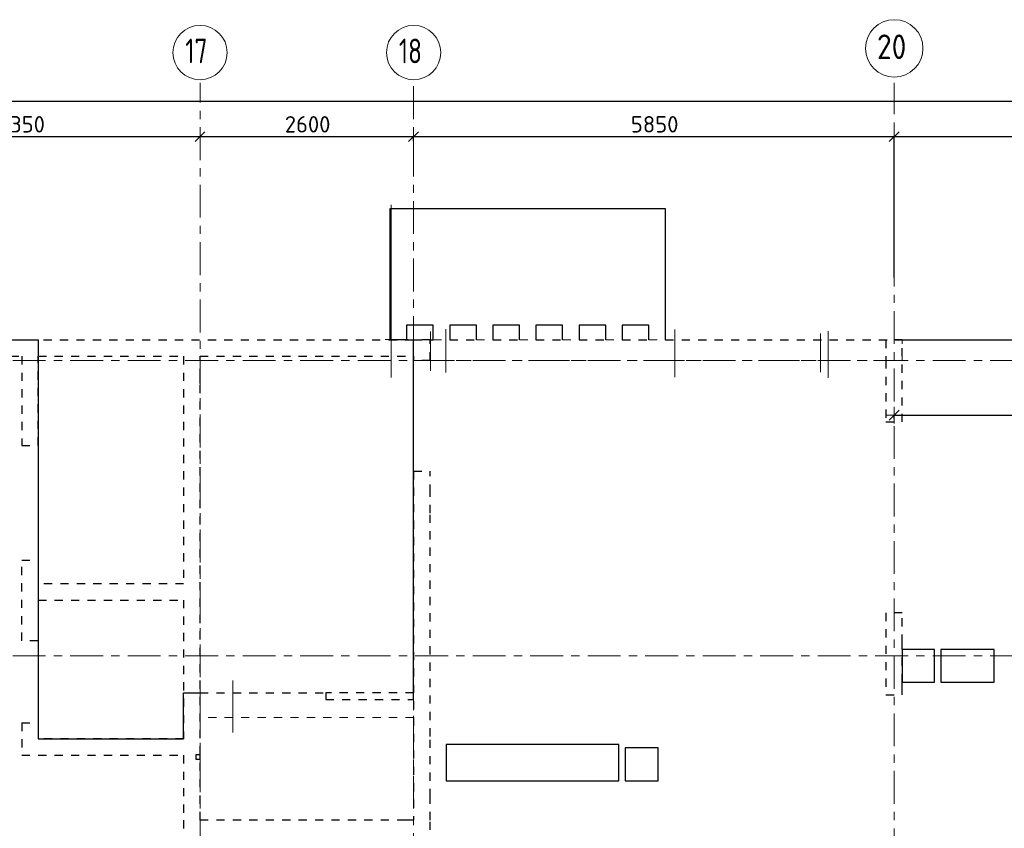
# Model space of a CAD drawing. Header units: metres. Extents: x -38 to 97, y -15 to 21.
# Tile 9 of 209: x 41 to 53, y 11 to 21. Entities that reach past the tile are written whole.
import ezdxf

# ---------------------------------------------------------------- set-up
doc = ezdxf.new("R2010")
doc.units = ezdxf.units.M
doc.header["$PDMODE"] = 65
for name, pattern in [('______11', [0.5, 0.4, -0.05, 0, -0.05]), ('______2', [0.0405, 0.03, -0.0105]), ('______3', [0.5, 0.4, -0.1]), ('______5', [1.1, 0.8, -0.1, 0.1, -0.1])]:
    doc.linetypes.add(name, pattern=pattern)
for name, color, linetype, lineweight in [('XR$2$Осевая линия (1)', 7, '______5', 13), ('XR$2$Размерная линия (1)', 7, 'Continuous', 13), ('XR$5$Балка (1)', 7, '______3', 13), ('XR$5$Перекрытие (1)', 7, 'Continuous', 35), ('XR$5$Размерная линия (1)', 7, 'Continuous', 13)]:
    doc.layers.add(name, color=color, linetype=linetype, lineweight=lineweight)
doc.layers.add('XR$7$Стена_ бетон несущ.', color=7, linetype='Continuous', lineweight=70, true_color=0xb4b496)
doc.styles.add('ISOCPEUR', font='txt')
doc.dimstyles.new('DIMSTYLE_3', dxfattribs={"dimtxt": 0.2, "dimasz": 0.2, "dimexe": 0, "dimexo": 0, "dimgap": 0.1, "dimtad": 2, "dimdec": 0, "dimlfac": 1000, "dimrnd": 5, "dimzin": 12, "dimdsep": 46, "dimtxsty": 'ISOCPEUR', "dimblk1": 'ALL_ML_STRICH', "dimblk2": 'ALL_ML_STRICH', "dimsah": 1, "dimcen": 0, "dimclrd": 7, "dimclre": 256, "dimclrt": 7, "dimadec": 0, "dimazin": 0, "dimtfac": 1, "dimtdec": 0, "dimtix": 1, "dimtmove": 2, "dimatfit": 3, "dimfxl": 0, "dimtzin": 0, "dimlwd": 0, "dimlwe": -3, "dimarcsym": 0})

# ---------------------------------------------------------------- blocks, each defined once
blk = doc.blocks.new('ALL_ML_STRICH')
at = {"color": 0, "linetype": 'ByBlock', "lineweight": -2}
for p, q in [((-1, 0), (0.5, 0)), ((-0.3, -0.3), (0.3, 0.3)), ((0, -0.5), (0, 0.5))]:
    blk.add_line(p, q, dxfattribs=at)
blk = doc.blocks.new('*D11')
at = {"layer": 'DEFPOINTS', "color": 7, "linetype": 'Continuous', "lineweight": 13, "transparency": 33554687}
for p in [(0.5, 19.557), (0.5, 19.377), (61.6, 17.12)]:
    blk.add_point(p, dxfattribs=at)
at = {"layer": 'XR$2$Размерная линия (1)', "color": 9, "linetype": 'Continuous', "lineweight": -2, "true_color": 0xc7c7c7, "transparency": 33554687}
for p, q in [((0.5, 19.357), (0.5, 19.557)), ((61.6, 17.14), (61.6, 19.557))]:
    blk.add_line(p, q, dxfattribs=at)
at = {"layer": 'XR$2$Размерная линия (1)', "color": 7, "linetype": 'Continuous', "lineweight": -2, "transparency": 33554687}
blk.add_line((0.5, 19.557), (61.6, 19.557), dxfattribs=at)
at = {"layer": 'XR$2$Размерная линия (1)', "color": 7, "linetype": 'Continuous', "lineweight": 13, "transparency": 33554687, "xscale": 0.2, "yscale": 0.2, "zscale": 0.2, "rotation": 180}
blk.add_blockref('ALL_ML_STRICH', (0.5, 19.557), dxfattribs=at)
at = {"layer": 'XR$2$Размерная линия (1)', "color": 7, "linetype": 'Continuous', "lineweight": 13, "transparency": 33554687, "xscale": 0.2, "yscale": 0.2, "zscale": 0.2}
blk.add_blockref('ALL_ML_STRICH', (61.6, 19.557), dxfattribs=at)
at = {"layer": 'XR$2$Размерная линия (1)', "color": 7, "linetype": 'Continuous', "lineweight": 13, "transparency": 33554687, "insert": (31.1, 19.707), "char_height": 0.2, "width": 1, "attachment_point": 5, "style": 'ISOCPEUR'}
blk.add_mtext('\\A1;{61100}', dxfattribs=at)
blk = doc.blocks.new('*D35')
at = {"layer": 'DEFPOINTS', "color": 7, "linetype": 'Continuous', "lineweight": 13, "transparency": 33554687}
for p in [(38.7, 19.186), (38.7, 19.126), (43.05, 19.104)]:
    blk.add_point(p, dxfattribs=at)
at = {"layer": 'XR$2$Размерная линия (1)', "color": 9, "linetype": 'Continuous', "lineweight": -2, "true_color": 0xc7c7c7, "transparency": 33554687}
for p, q in [((38.7, 19.166), (38.7, 19.126)), ((43.05, 19.124), (43.05, 19.126))]:
    blk.add_line(p, q, dxfattribs=at)
at = {"layer": 'XR$2$Размерная линия (1)', "color": 7, "linetype": 'Continuous', "lineweight": -2, "transparency": 33554687}
blk.add_line((38.7, 19.126), (43.05, 19.126), dxfattribs=at)
at = {"layer": 'XR$2$Размерная линия (1)', "color": 7, "linetype": 'Continuous', "lineweight": 13, "transparency": 33554687, "xscale": 0.2, "yscale": 0.2, "zscale": 0.2, "rotation": 180}
blk.add_blockref('ALL_ML_STRICH', (38.7, 19.126), dxfattribs=at)
at = {"layer": 'XR$2$Размерная линия (1)', "color": 7, "linetype": 'Continuous', "lineweight": 13, "transparency": 33554687, "xscale": 0.2, "yscale": 0.2, "zscale": 0.2}
blk.add_blockref('ALL_ML_STRICH', (43.05, 19.126), dxfattribs=at)
at = {"layer": 'XR$2$Размерная линия (1)', "color": 7, "linetype": 'Continuous', "lineweight": 13, "transparency": 33554687, "insert": (40.875, 19.276), "char_height": 0.2, "width": 0.8, "attachment_point": 5, "style": 'ISOCPEUR'}
blk.add_mtext('\\A1;{4350}', dxfattribs=at)
blk = doc.blocks.new('*D36')
at = {"layer": 'DEFPOINTS', "color": 7, "linetype": 'Continuous', "lineweight": 13, "transparency": 33554687}
for p in [(43.05, 19.126), (43.05, 19.104), (45.65, 19.05)]:
    blk.add_point(p, dxfattribs=at)
at = {"layer": 'XR$2$Размерная линия (1)', "color": 9, "linetype": 'Continuous', "lineweight": -2, "true_color": 0xc7c7c7, "transparency": 33554687}
for p, q in [((43.05, 19.124), (43.05, 19.126)), ((45.65, 19.07), (45.65, 19.126))]:
    blk.add_line(p, q, dxfattribs=at)
at = {"layer": 'XR$2$Размерная линия (1)', "color": 7, "linetype": 'Continuous', "lineweight": -2, "transparency": 33554687}
blk.add_line((43.05, 19.126), (45.65, 19.126), dxfattribs=at)
at = {"layer": 'XR$2$Размерная линия (1)', "color": 7, "linetype": 'Continuous', "lineweight": 13, "transparency": 33554687, "xscale": 0.2, "yscale": 0.2, "zscale": 0.2, "rotation": 180}
blk.add_blockref('ALL_ML_STRICH', (43.05, 19.126), dxfattribs=at)
at = {"layer": 'XR$2$Размерная линия (1)', "color": 7, "linetype": 'Continuous', "lineweight": 13, "transparency": 33554687, "xscale": 0.2, "yscale": 0.2, "zscale": 0.2}
blk.add_blockref('ALL_ML_STRICH', (45.65, 19.126), dxfattribs=at)
at = {"layer": 'XR$2$Размерная линия (1)', "color": 7, "linetype": 'Continuous', "lineweight": 13, "transparency": 33554687, "insert": (44.36, 19.276), "char_height": 0.2, "width": 0.8, "attachment_point": 5, "style": 'ISOCPEUR'}
blk.add_mtext('\\A1;{2600}', dxfattribs=at)
blk = doc.blocks.new('*D37')
at = {"layer": 'DEFPOINTS', "color": 7, "linetype": 'Continuous', "lineweight": 13, "transparency": 33554687}
for p in [(45.65, 19.126), (45.65, 19.05), (51.5, 17.39)]:
    blk.add_point(p, dxfattribs=at)
at = {"layer": 'XR$2$Размерная линия (1)', "color": 9, "linetype": 'Continuous', "lineweight": -2, "true_color": 0xc7c7c7, "transparency": 33554687}
for p, q in [((45.65, 19.07), (45.65, 19.126)), ((51.5, 17.41), (51.5, 19.126))]:
    blk.add_line(p, q, dxfattribs=at)
at = {"layer": 'XR$2$Размерная линия (1)', "color": 7, "linetype": 'Continuous', "lineweight": -2, "transparency": 33554687}
blk.add_line((45.65, 19.126), (51.5, 19.126), dxfattribs=at)
at = {"layer": 'XR$2$Размерная линия (1)', "color": 7, "linetype": 'Continuous', "lineweight": 13, "transparency": 33554687, "xscale": 0.2, "yscale": 0.2, "zscale": 0.2, "rotation": 180}
blk.add_blockref('ALL_ML_STRICH', (45.65, 19.126), dxfattribs=at)
at = {"layer": 'XR$2$Размерная линия (1)', "color": 7, "linetype": 'Continuous', "lineweight": 13, "transparency": 33554687, "xscale": 0.2, "yscale": 0.2, "zscale": 0.2}
blk.add_blockref('ALL_ML_STRICH', (51.5, 19.126), dxfattribs=at)
at = {"layer": 'XR$2$Размерная линия (1)', "color": 7, "linetype": 'Continuous', "lineweight": 13, "transparency": 33554687, "insert": (48.585, 19.276), "char_height": 0.2, "width": 0.8, "attachment_point": 5, "style": 'ISOCPEUR'}
blk.add_mtext('\\A1;{5850}', dxfattribs=at)
blk = doc.blocks.new('*D38')
at = {"layer": 'DEFPOINTS', "color": 7, "linetype": 'Continuous', "lineweight": 13, "transparency": 33554687}
for p in [(51.5, 19.126), (51.5, 17.39), (61.6, 17.491)]:
    blk.add_point(p, dxfattribs=at)
at = {"layer": 'XR$2$Размерная линия (1)', "color": 9, "linetype": 'Continuous', "lineweight": -2, "true_color": 0xc7c7c7, "transparency": 33554687}
for p, q in [((51.5, 17.41), (51.5, 19.126)), ((61.6, 17.511), (61.6, 19.126))]:
    blk.add_line(p, q, dxfattribs=at)
at = {"layer": 'XR$2$Размерная линия (1)', "color": 7, "linetype": 'Continuous', "lineweight": -2, "transparency": 33554687}
blk.add_line((51.5, 19.126), (61.6, 19.126), dxfattribs=at)
at = {"layer": 'XR$2$Размерная линия (1)', "color": 7, "linetype": 'Continuous', "lineweight": 13, "transparency": 33554687, "xscale": 0.2, "yscale": 0.2, "zscale": 0.2, "rotation": 180}
blk.add_blockref('ALL_ML_STRICH', (51.5, 19.126), dxfattribs=at)
at = {"layer": 'XR$2$Размерная линия (1)', "color": 7, "linetype": 'Continuous', "lineweight": 13, "transparency": 33554687, "xscale": 0.2, "yscale": 0.2, "zscale": 0.2}
blk.add_blockref('ALL_ML_STRICH', (61.6, 19.126), dxfattribs=at)
at = {"layer": 'XR$2$Размерная линия (1)', "color": 7, "linetype": 'Continuous', "lineweight": 13, "transparency": 33554687, "insert": (56.6, 19.276), "char_height": 0.2, "width": 1, "attachment_point": 5, "style": 'ISOCPEUR'}
blk.add_mtext('\\A1;{10100}', dxfattribs=at)
blk = doc.blocks.new('*D608')
at = {"layer": 'DEFPOINTS', "color": 7, "linetype": 'Continuous', "lineweight": 13, "transparency": 33554687}
for p in [(51.5, 15.733), (51.5, 15.663), (55.192, 15.005)]:
    blk.add_point(p, dxfattribs=at)
at = {"layer": 'XR$5$Размерная линия (1)', "color": 9, "linetype": 'Continuous', "lineweight": -2, "true_color": 0xc7c7c7, "transparency": 33554687}
for p, q in [((51.5, 15.683), (51.5, 15.733)), ((55.192, 15.025), (55.192, 15.733))]:
    blk.add_line(p, q, dxfattribs=at)
at = {"layer": 'XR$5$Размерная линия (1)', "color": 7, "linetype": 'Continuous', "lineweight": -2, "transparency": 33554687}
blk.add_line((51.5, 15.733), (55.192, 15.733), dxfattribs=at)
at = {"layer": 'XR$5$Размерная линия (1)', "color": 7, "linetype": 'Continuous', "lineweight": 13, "transparency": 33554687, "xscale": 0.2, "yscale": 0.2, "zscale": 0.2, "rotation": 180}
blk.add_blockref('ALL_ML_STRICH', (51.5, 15.733), dxfattribs=at)
at = {"layer": 'XR$5$Размерная линия (1)', "color": 7, "linetype": 'Continuous', "lineweight": 13, "transparency": 33554687, "xscale": 0.2, "yscale": 0.2, "zscale": 0.2}
blk.add_blockref('ALL_ML_STRICH', (55.192, 15.733), dxfattribs=at)
at = {"layer": 'XR$5$Размерная линия (1)', "color": 7, "linetype": 'Continuous', "lineweight": 13, "transparency": 33554687, "insert": (53.356, 15.883), "char_height": 0.2, "width": 0.8, "attachment_point": 5, "style": 'ISOCPEUR'}
blk.add_mtext('\\A1;{3690}', dxfattribs=at)

msp = doc.modelspace()

# ---------------------------------------------------------------- linework, layer by layer
at = {"color": 52, "linetype": 'Continuous', "lineweight": 13, "transparency": 33554687}
for p, q in [((45.3782, 18.2934), (45.3782, 16.1934)), ((45.8549, 16.7533), (45.8549, 16.2733)), ((45.8549, 16.7533), (45.8549, 16.2733)), ((46.043, 16.7808), (46.043, 16.2508)), ((48.8293, 16.778), (48.8293, 16.268)), ((48.8293, 16.778), (48.8293, 16.1972)), ((48.8293, 16.6709), (48.8293, 16.268)), ((50.6053, 16.7262), (50.6053, 16.2562)), ((50.6969, 16.7563), (50.6969, 16.3063)), ((50.6969, 16.7563), (50.6969, 16.1863)), ((45.304, 16.656), (45.584, 16.656)), ((43.4499, 12.4994), (43.4499, 11.9194)), ((43.4499, 12.4494), (43.4499, 11.8694))]:
    msp.add_line(p, q, dxfattribs=at)
at = {"layer": 'XR$2$Осевая линия (1)', "color": 253, "linetype": '______11', "lineweight": 13, "true_color": 0xa0a0a0, "transparency": 33554687}
for p, q in [((43.05, 8.34), (43.05, 19.78)), ((45.65, 6.74), (45.65, 19.78)), ((51.5, 6.8), (51.5, 19.78)), ((-2.63, 16.4), (62.6, 16.4)), ((-2.63, 12.8), (62.6, 12.8))]:
    msp.add_line(p, q, dxfattribs=at)
at = {"layer": 'XR$2$Осевая линия (1)', "color": 7, "linetype": 'Continuous', "lineweight": 13, "transparency": 33554687}
for centre, radius in [((51.5018, 20.2012), 0.3493), ((43.0504, 20.1501), 0.3304), ((45.6504, 20.1501), 0.3304)]:
    msp.add_circle(centre, radius, dxfattribs=at)
at = {"layer": 'XR$5$Балка (1)', "color": 7, "linetype": '______2', "lineweight": 25, "transparency": 33554687}
for p, q in [((45.65, 16.6502), (45.65, 16.6502)), ((45.65, 16.6502), (45.8896, 16.6502)), ((46.0896, 16.6502), (46.4146, 16.6502)), ((46.6146, 16.6502), (46.9396, 16.6502)), ((47.1396, 16.6502), (47.4646, 16.6502)), ((47.6646, 16.6502), (47.9896, 16.6502)), ((48.1896, 16.6502), (48.5146, 16.6502)), ((48.7146, 16.6502), (51.6, 16.6502)), ((43.05, 12.3502), (44.58, 12.3502)), ((44.58, 12.3502), (44.58, 12.2702)), ((45.65, 12.3502), (44.58, 12.3502)), ((44.58, 12.2702), (45.65, 12.2702))]:
    msp.add_line(p, q, dxfattribs=at)
at = {"layer": 'XR$5$Балка (1)', "color": 7, "linetype": '______2', "lineweight": 18, "transparency": 33554687}
for p, q in [((51.6, 16.4002), (51.6, 16.6502)), ((45.65, 16.4002), (51.6, 16.4002))]:
    msp.add_line(p, q, dxfattribs=at)
at = {"layer": 'XR$5$Перекрытие (1)', "color": 7, "linetype": 'Continuous', "lineweight": 25, "transparency": 33554687}
for p, q in [((45.3646, 16.8302), (45.3646, 18.2502)), ((45.3646, 18.2502), (48.7146, 18.2502)), ((48.7146, 18.2502), (48.7146, 16.8302)), ((45.3646, 16.6502), (45.3646, 16.8302)), ((45.5646, 16.8302), (45.5646, 16.6502)), ((45.8896, 16.8302), (45.5646, 16.8302)), ((45.8896, 16.6502), (45.8896, 16.8302)), ((46.0896, 16.8302), (46.0896, 16.6502)), ((46.4146, 16.8302), (46.0896, 16.8302)), ((46.4146, 16.6502), (46.4146, 16.8302)), ((46.6146, 16.8302), (46.6146, 16.6502)), ((46.9396, 16.8302), (46.6146, 16.8302)), ((46.9396, 16.6502), (46.9396, 16.8302)), ((47.1396, 16.8302), (47.1396, 16.6502)), ((47.4646, 16.8302), (47.1396, 16.8302)), ((47.4646, 16.6502), (47.4646, 16.8302)), ((47.6646, 16.8302), (47.6646, 16.6502)), ((47.9896, 16.8302), (47.6646, 16.8302)), ((47.9896, 16.6502), (47.9896, 16.8302)), ((48.1896, 16.8302), (48.1896, 16.6502)), ((48.5146, 16.8302), (48.1896, 16.8302)), ((48.5146, 16.6502), (48.5146, 16.8302)), ((48.7146, 16.8302), (48.7146, 16.6502)), ((38.7, 16.6502), (41.0797, 16.6502)), ((41.0797, 16.6502), (41.0797, 11.7903)), ((45.5646, 16.6502), (45.3646, 16.6502)), ((45.65, 12.2702), (45.65, 16.6502)), ((51.6, 16.6502), (53.8502, 16.6502)), ((51.99, 12.8802), (51.6, 12.8801)), ((51.6, 12.8801), (51.6, 12.4801)), ((51.99, 12.4802), (51.99, 12.8802)), ((52.07, 12.8802), (52.07, 12.4802)), ((52.72, 12.8802), (52.07, 12.8802)), ((52.72, 12.4802), (52.72, 12.8802)), ((51.6, 12.4801), (51.99, 12.4802)), ((52.07, 12.4802), (52.72, 12.4802)), ((42.85, 11.7903), (42.85, 12.3502)), ((42.85, 12.3502), (43.05, 12.3502)), ((41.0797, 11.7903), (42.85, 11.7903)), ((46.0469, 11.7202), (46.0469, 11.2802)), ((48.1469, 11.7202), (46.0469, 11.7202)), ((48.1469, 11.2802), (48.1469, 11.7202)), ((48.2269, 11.6802), (48.2269, 11.2802)), ((48.6269, 11.6802), (48.2269, 11.6802)), ((48.6269, 11.2802), (48.6269, 11.6802)), ((43, 11.5937), (43, 11.5437)), ((43.05, 11.5937), (43, 11.5937)), ((43, 11.5437), (43.05, 11.5437)), ((43.05, 11.5437), (43.05, 11.5937)), ((46.0469, 11.2802), (48.1469, 11.2802)), ((48.2269, 11.2802), (48.6269, 11.2802))]:
    msp.add_line(p, q, dxfattribs=at)
at = {"layer": 'XR$5$Перекрытие (1)', "color": 7, "linetype": '______2', "lineweight": 18, "transparency": 33554687}
for p, q in [((45.8896, 16.6502), (46.0896, 16.6502)), ((46.4146, 16.6502), (46.6146, 16.6502)), ((46.9396, 16.6502), (47.1396, 16.6502)), ((47.4646, 16.6502), (47.6646, 16.6502)), ((47.9896, 16.6502), (48.1896, 16.6502)), ((48.5146, 16.6502), (48.7146, 16.6502)), ((43.05, 12.0502), (43.05, 12.3502)), ((45.65, 12.2702), (45.65, 12.0502)), ((45.65, 12.0502), (43.05, 12.0502))]:
    msp.add_line(p, q, dxfattribs=at)
at = {"layer": 'XR$7$Стена_ бетон несущ.', "color": 253, "linetype": '______2', "lineweight": -3, "true_color": 0xa0a0a0, "transparency": 33554687}
for p, q in [((40.545, 16.65), (45.65, 16.65)), ((45.85, 16.65), (45.65, 16.65)), ((45.85, 16.4), (45.85, 16.65)), ((51.4, 16.65), (51.4, 16.4)), ((51.6, 16.65), (51.4, 16.65)), ((51.6, 15.65), (51.6, 16.65)), ((40.545, 16.45), (40.8797, 16.45)), ((40.8797, 16.45), (40.8797, 15.365)), ((41.0797, 15.365), (41.0797, 16.45)), ((41.0797, 16.45), (42.85, 16.45)), ((42.85, 16.45), (42.85, 13.68)), ((43.05, 16.199), (43.05, 16.45)), ((43.05, 16.45), (45.65, 16.45)), ((45.65, 16.45), (45.65, 16.4)), ((45.85, 16.4), (45.65, 16.4)), ((51.4, 16.4), (51.4, 15.65)), ((43.05, 16.119), (43.05, 16.199)), ((43.05, 10.8), (43.05, 16.119)), ((51.4, 15.65), (51.6, 15.65)), ((40.8797, 15.365), (41.0797, 15.365)), ((45.65, 15.05), (45.85, 15.05)), ((45.65, 15.05), (45.65, 10.8)), ((45.85, 14.79), (45.85, 15.05)), ((45.85, 14.54), (45.85, 14.79)), ((45.85, 12.0195), (45.85, 14.54)), ((40.8797, 13.965), (41.0797, 13.965)), ((40.8797, 12.985), (40.8797, 13.965)), ((41.0797, 13.965), (41.0797, 13.68)), ((42.85, 13.68), (41.0797, 13.68)), ((41.0797, 13.48), (42.85, 13.48)), ((41.0797, 13.48), (41.0797, 12.985)), ((42.85, 13.48), (42.85, 11.79)), ((51.4, 13.325), (51.4, 12.325)), ((51.6, 13.325), (51.4, 13.325)), ((51.6, 12.9596), (51.6, 13.325)), ((41.0797, 12.985), (40.8797, 12.985)), ((51.6, 12.8796), (51.6, 12.9596)), ((51.6, 12.48), (51.6, 12.8796)), ((51.6, 12.4), (51.6, 12.48)), ((51.6, 12.325), (51.6, 12.4)), ((51.4, 12.325), (51.6, 12.325)), ((45.85, 11.8195), (45.85, 12.0195)), ((40.8797, 11.985), (41.0797, 11.985)), ((40.8797, 11.985), (40.8797, 11.59)), ((41.0797, 11.985), (41.0797, 11.79)), ((42.85, 11.79), (41.0797, 11.79)), ((45.85, 11.28), (45.85, 11.8195)), ((40.8797, 11.59), (42.85, 11.59)), ((42.85, 11.59), (42.85, 10.8)), ((45.85, 11.08), (45.85, 11.28)), ((45.85, 10.8), (45.85, 11.08)), ((42.85, 10.8), (42.85, 10.6)), ((45.55, 10.8), (43.05, 10.8)), ((45.65, 10.8), (45.55, 10.8)), ((45.85, 9.08), (45.85, 10.8))]:
    msp.add_line(p, q, dxfattribs=at)

# ---------------------------------------------------------------- texts
at = {"layer": 'XR$2$Осевая линия (1)', "color": 7, "linetype": 'Continuous', "lineweight": 13, "transparency": 33554687, "char_height": 0.3, "attachment_point": 7, "style": 'ISOCPEUR'}
for s, insert, width in [('\\W0.75;17', (42.8704, 20.0196), 0.472281), ('\\W0.75;18', (45.4704, 20.0196), 0.472281), ('\\W0.87;20', (51.2918, 20.0707), 0.550812)]:
    msp.add_mtext(s, dxfattribs=dict(at, insert=insert, width=width))

# ---------------------------------------------------------------- dimensions: what is measured, and where the dimension line sits
at = {"layer": 'XR$2$Размерная линия (1)', "color": 7, "linetype": 'Continuous', "lineweight": 13, "transparency": 33554687}
for base, p1, p2, picture, middle in [((61.6, 19.5574), (0.5, 19.3568), (61.6, 17.1397), '*D11', (31.1, 19.7074)), ((43.05, 19.1261), (38.7, 19.1656), (43.05, 19.1244), '*D35', (40.875, 19.2761)), ((45.65, 19.1261), (43.05, 19.1244), (45.65, 19.0702), '*D36', (44.36, 19.2761)), ((51.5, 19.1261), (45.65, 19.0702), (51.5, 17.4096), '*D37', (48.585, 19.2761)), ((61.6, 19.1261), (51.5, 17.4096), (61.6, 17.5112), '*D38', (56.6, 19.2761))]:
    dim = msp.add_linear_dim(base=base, p1=p1, p2=p2, dimstyle='DIMSTYLE_3', override={"dimpost": '<>', "dimclrd": 7, "dimclre": 9, "dimclrt": 7, "dimlwd": 0, "dimlwe": 65533}, dxfattribs=at)
    dim.commit()
    dim.dimension.update_dxf_attribs({"geometry": picture, "text_midpoint": middle, "dimtype": 160})
at = {"layer": 'XR$5$Размерная линия (1)', "color": 7, "linetype": 'Continuous', "lineweight": 13, "transparency": 33554687}
dim = msp.add_linear_dim(base=(55.1918, 15.7334), p1=(51.5, 15.6835), p2=(55.1918, 15.0252), dimstyle='DIMSTYLE_3', override={"dimpost": '<>', "dimclrd": 7, "dimclre": 9, "dimclrt": 7, "dimlwd": 0, "dimlwe": 65533}, dxfattribs=at)
dim.commit()
dim.dimension.update_dxf_attribs({"geometry": '*D608', "text_midpoint": (53.3559, 15.8834), "dimtype": 160})

doc.saveas('drawing.dxf')
